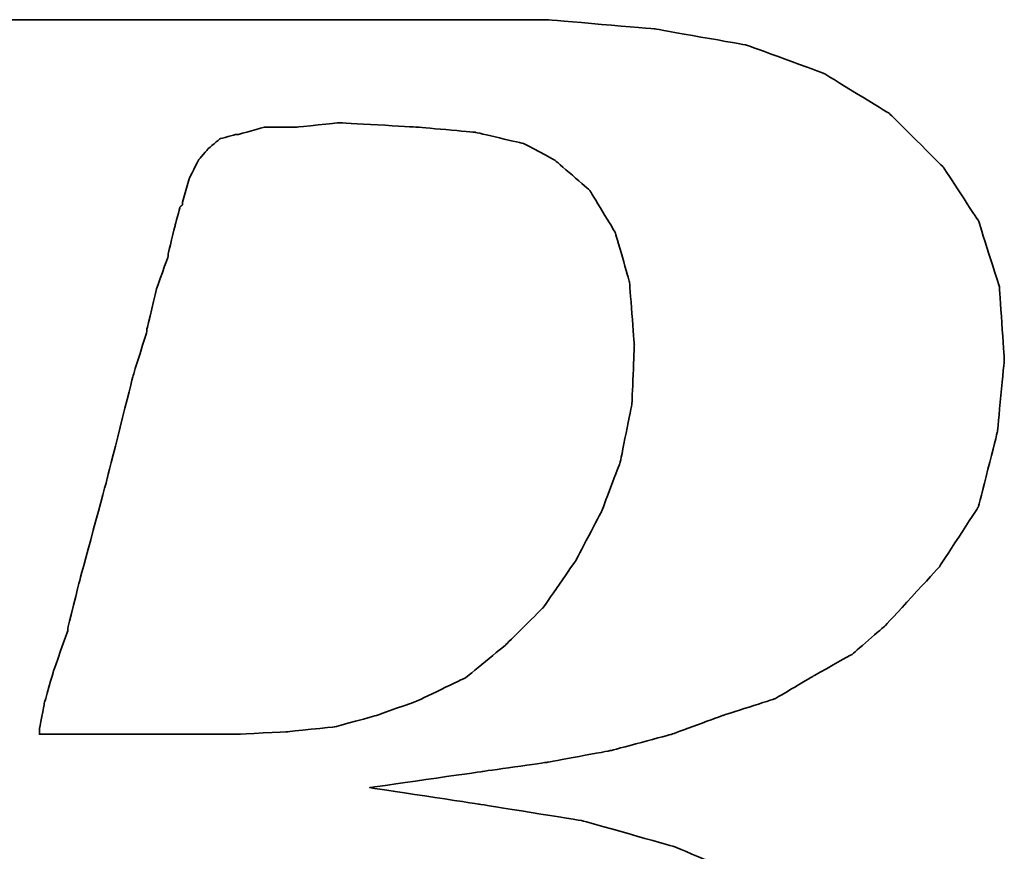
# Model space of a CAD drawing. Header units: millimetres. Extents: x 583 to 833, y 416 to 616.
# Tile 32 of 56: x 795.711 to 796.701, y 533.629 to 534.464. Entities that reach past the tile are written whole.
import ezdxf

# ---------------------------------------------------------------- set-up
doc = ezdxf.new("R2010")
doc.units = ezdxf.units.MM
doc.header["$LTSCALE"] = 0.1
doc.layers.add('CHA', color=7, linetype='CONTINUOUS')
doc.layers.add('layer 1', color=7, linetype='CONTINUOUS')

# ---------------------------------------------------------------- blocks, each defined once
blk = doc.blocks.new('TBI MOTION logo(完整正式版)')
at = {"layer": 'layer 1', "color": 22, "lineweight": 35}
for points, knots in [([(-64.65375, -6.86375), (-64.65375, -6.86375), (-64.84375, -7.29625), (-64.84375, -7.29625), (-64.84375, -7.29625), (-64.84375, -7.29625), (-64.86875, -7.34375), (-64.86875, -7.34375), (-64.86875, -7.34375), (-64.86875, -7.34375), (-64.86875, -7.36875), (-64.86875, -7.36875), (-64.86875, -7.36875), (-64.86875, -7.36875), (-65.15375, -7.65375), (-65.15375, -7.65375), (-65.15375, -7.65375), (-65.15375, -7.65375), (-65.17875, -7.65375), (-65.17875, -7.65375), (-65.17875, -7.65375), (-65.17875, -7.65375), (-65.20375, -7.67875), (-65.20375, -7.67875), (-65.20375, -7.67875), (-65.20375, -7.67875), (-65.58875, -7.87125), (-65.58875, -7.87125), (-65.58875, -7.87125), (-65.58875, -7.87125), (-65.63375, -7.87125), (-65.63375, -7.87125), (-65.63375, -7.87125), (-65.63375, -7.87125), (-65.65875, -7.89375), (-65.65875, -7.89375), (-65.65875, -7.89375), (-65.65875, -7.89375), (-66.09375, -7.94375), (-66.09375, -7.94375), (-66.09375, -7.94375), (-66.09375, -7.94375), (-66.11375, -7.94375), (-66.11375, -7.94375), (-66.11375, -7.94375), (-66.11375, -7.94375), (-66.16375, -7.94375), (-66.16375, -7.94375), (-66.16375, -7.94375), (-66.16375, -7.94375), (-66.30875, -7.94375), (-66.30875, -7.94375), (-66.30875, -7.94375), (-66.30875, -7.94375), (-66.69375, -7.94375), (-66.69375, -7.94375), (-66.69375, -7.94375), (-66.69375, -7.94375), (-67.07375, -7.94375), (-67.07375, -7.94375), (-67.07375, -7.94375), (-67.07375, -7.94375), (-67.12375, -7.94375), (-67.12375, -7.94375), (-67.12375, -7.94375), (-67.12375, -7.94375), (-67.12375, -7.96625), (-67.12375, -7.96625), (-67.12375, -7.96625), (-67.12375, -7.96625), (-67.14875, -7.99125), (-67.14875, -7.99125), (-67.14875, -7.99125), (-67.14875, -7.99125), (-67.24375, -8.34875), (-67.24375, -8.34875), (-67.24375, -8.34875), (-67.24375, -8.34875), (-67.31375, -8.68625), (-67.31375, -8.68625), (-67.31375, -8.68625), (-67.31375, -8.68625), (-67.26875, -8.68625), (-67.26875, -8.68625), (-67.26875, -8.68625), (-67.26875, -8.68625), (-67.07375, -8.68625), (-67.07375, -8.68625), (-67.07375, -8.68625), (-67.07375, -8.68625), (-66.54875, -8.68625), (-66.54875, -8.68625), (-66.54875, -8.68625), (-66.54875, -8.68625), (-65.82625, -8.68625), (-65.82625, -8.68625), (-65.82625, -8.68625), (-65.82625, -8.68625), (-65.01375, -8.68625), (-65.01375, -8.68625), (-65.01375, -8.68625), (-65.01375, -8.68625), (-64.05375, -8.68625), (-64.05375, -8.68625), (-64.05375, -8.68625), (-64.05375, -8.68625), (-62.08375, -8.68625), (-62.08375, -8.68625), (-62.08375, -8.68625), (-62.08375, -8.68625), (-60.06875, -8.68625), (-60.06875, -8.68625), (-60.06875, -8.68625), (-60.06875, -8.68625), (-59.10875, -8.68625), (-59.10875, -8.68625), (-59.10875, -8.68625), (-59.10875, -8.68625), (-58.29375, -8.68625), (-58.29375, -8.68625), (-58.29375, -8.68625), (-58.29375, -8.68625), (-57.57375, -8.68625), (-57.57375, -8.68625), (-57.57375, -8.68625), (-57.57375, -8.68625), (-57.04875, -8.68625), (-57.04875, -8.68625), (-57.04875, -8.68625), (-57.04875, -8.68625), (-56.85375, -8.68625), (-56.85375, -8.68625), (-56.85375, -8.68625), (-56.85375, -8.68625), (-56.70875, -8.68625), (-56.70875, -8.68625), (-56.70875, -8.68625), (-56.70875, -8.68625), (-56.61375, -8.68625), (-56.61375, -8.68625), (-56.61375, -8.68625), (-56.61375, -8.68625), (-56.56875, -8.68625), (-56.56875, -8.68625), (-56.56875, -8.68625), (-56.56875, -8.68625), (-55.65375, -8.63875), (-55.65375, -8.63875), (-55.65375, -8.63875), (-55.65375, -8.63875), (-54.76875, -8.51875), (-54.76875, -8.51875), (-54.76875, -8.51875), (-54.76875, -8.51875), (-53.90375, -8.30375), (-53.90375, -8.30375), (-53.90375, -8.30375), (-53.90375, -8.30375), (-53.08875, -8.03875), (-53.08875, -8.03875), (-53.08875, -8.03875), (-53.08875, -8.03875), (-52.34375, -7.65375), (-52.34375, -7.65375), (-52.34375, -7.65375), (-52.34375, -7.65375), (-51.69875, -7.29625), (-51.69875, -7.29625), (-51.69875, -7.29625), (-51.69875, -7.29625), (-51.21875, -6.91125), (-51.21875, -6.91125), (-51.21875, -6.91125), (-51.21875, -6.91125), (-50.83375, -6.50375), (-50.83375, -6.50375), (-50.83375, -6.50375), (-50.83375, -6.50375), (-50.44875, -5.94875), (-50.44875, -5.94875), (-50.44875, -5.94875), (-50.44875, -5.94875), (-50.13875, -5.30375), (-50.13875, -5.30375), (-50.13875, -5.30375), (-50.13875, -5.30375), (-49.99375, -4.65375), (-49.99375, -4.65375), (-49.99375, -4.65375), (-49.99375, -4.65375), (-49.92375, -3.98375), (-49.92375, -3.98375), (-49.92375, -3.98375), (-49.92375, -3.98375), (-49.99375, -3.19374), (-49.99375, -3.19374), (-49.99375, -3.19374), (-49.99375, -3.19374), (-50.23374, -2.44874), (-50.23374, -2.44874), (-50.23374, -2.44874), (-50.23374, -2.44874), (-50.59375, -1.87374), (-50.59375, -1.87374), (-50.59375, -1.87374), (-50.59375, -1.87374), (-51.09875, -1.31874), (-51.09875, -1.31874), (-51.09875, -1.31874), (-51.09875, -1.31874), (-51.74375, -0.81875), (-51.74375, -0.81875), (-51.74375, -0.81875), (-51.74375, -0.81875), (-52.53875, -0.48125), (-52.53875, -0.48125), (-52.53875, -0.48125), (-52.53875, -0.48125), (-53.47375, -0.21875), (-53.47375, -0.21875), (-53.47375, -0.21875), (-53.47375, -0.21875), (-54.52875, -0.04874), (-54.52875, -0.04874), (-54.52875, -0.04874), (-54.52875, -0.04874), (-55.65375, 0.12125), (-55.65375, 0.12125), (-55.65375, 0.12125), (-55.65375, 0.12125), (-54.50375, 0.28624), (-54.50375, 0.28624), (-54.50375, 0.28624), (-54.50375, 0.28624), (-53.83375, 0.38124), (-53.83375, 0.38124), (-53.83375, 0.38124), (-53.83375, 0.38124), (-53.18375, 0.50125), (-53.18375, 0.50125), (-53.18375, 0.50125), (-53.18375, 0.50125), (-52.55875, 0.66874), (-52.55875, 0.66874), (-52.55875, 0.66874), (-52.55875, 0.66874), (-52.03375, 0.86124), (-52.03375, 0.86124), (-52.03375, 0.86124), (-52.03375, 0.86124), (-51.50374, 1.03124), (-51.50374, 1.03124), (-51.50374, 1.03124), (-51.50374, 1.03124), (-51.09875, 1.27125), (-51.09875, 1.27125), (-51.09875, 1.27125), (-51.09875, 1.27125), (-50.71375, 1.48624), (-50.71375, 1.48624), (-50.71375, 1.48624), (-50.71375, 1.48624), (-50.37625, 1.77625), (-50.37625, 1.77625), (-50.37625, 1.77625), (-50.37625, 1.77625), (-49.82375, 2.37625), (-49.82375, 2.37625), (-49.82375, 2.37625), (-49.82375, 2.37625), (-49.41875, 2.99625), (-49.41875, 2.99625), (-49.41875, 2.99625), (-49.41875, 2.99625), (-49.22375, 3.76625), (-49.22375, 3.76625), (-49.22375, 3.76625), (-49.22375, 3.76625), (-49.15375, 4.50874), (-49.15375, 4.50874), (-49.15375, 4.50874), (-49.15375, 4.50874), (-49.20375, 5.25125), (-49.20375, 5.25125), (-49.20375, 5.25125), (-49.20375, 5.25125), (-49.41875, 5.92625), (-49.41875, 5.92625), (-49.41875, 5.92625), (-49.41875, 5.92625), (-49.77875, 6.47625), (-49.77875, 6.47625), (-49.77875, 6.47625), (-49.77875, 6.47625), (-50.33125, 7.02624), (-50.33125, 7.02624), (-50.33125, 7.02624), (-50.33125, 7.02624), (-51.00125, 7.43625), (-51.00125, 7.43625), (-51.00125, 7.43625), (-51.00125, 7.43625), (-51.79375, 7.72625), (-51.79375, 7.72625), (-51.79375, 7.72625), (-51.79375, 7.72625), (-52.72875, 7.89124), (-52.72875, 7.89124), (-52.72875, 7.89124), (-52.72875, 7.89124), (-53.83375, 7.98625), (-53.83375, 7.98625), (-53.83375, 7.98625), (-53.83375, 7.98625), (-53.92875, 7.98625), (-53.92875, 7.98625), (-53.92875, 7.98625), (-53.92875, 7.98625), (-54.26375, 7.98625), (-54.26375, 7.98625), (-54.26375, 7.98625), (-54.26375, 7.98625), (-54.74375, 7.98625), (-54.74375, 7.98625), (-54.74375, 7.98625), (-54.74375, 7.98625), (-55.36875, 7.98625), (-55.36875, 7.98625), (-55.36875, 7.98625), (-55.36875, 7.98625), (-56.13375, 7.98625), (-56.13375, 7.98625), (-56.13375, 7.98625), (-56.13375, 7.98625), (-56.94875, 7.98625), (-56.94875, 7.98625), (-56.94875, 7.98625), (-56.94875, 7.98625), (-58.77625, 7.98625), (-58.77625, 7.98625), (-58.77625, 7.98625), (-58.77625, 7.98625), (-60.59875, 7.98625), (-60.59875, 7.98625), (-60.59875, 7.98625), (-60.59875, 7.98625), (-61.41375, 7.98625), (-61.41375, 7.98625), (-61.41375, 7.98625), (-61.41375, 7.98625), (-62.17875, 7.98625), (-62.17875, 7.98625), (-62.17875, 7.98625), (-62.17875, 7.98625), (-62.80375, 7.98625), (-62.80375, 7.98625), (-62.80375, 7.98625), (-62.80375, 7.98625), (-63.30625, 7.98625), (-63.30625, 7.98625), (-63.30625, 7.98625), (-63.30625, 7.98625), (-63.57375, 7.98625), (-63.57375, 7.98625), (-63.57375, 7.98625), (-63.57375, 7.98625), (-63.57375, 7.96375), (-63.57375, 7.96375), (-63.57375, 7.96375), (-63.57375, 7.96375), (-63.59875, 7.94125), (-63.59875, 7.94125), (-63.59875, 7.94125), (-63.59875, 7.94125), (-63.69375, 7.55625), (-63.69375, 7.55625), (-63.69375, 7.55625), (-63.69375, 7.55625), (-63.76375, 7.24624), (-63.76375, 7.24624), (-63.76375, 7.24624), (-63.76375, 7.24624), (-63.23875, 7.24624), (-63.23875, 7.24624), (-63.23875, 7.24624), (-63.23875, 7.24624), (-62.75875, 7.24624), (-62.75875, 7.24624), (-62.75875, 7.24624), (-62.75875, 7.24624), (-62.61125, 7.24624), (-62.61125, 7.24624), (-62.61125, 7.24624), (-62.61125, 7.24624), (-62.56625, 7.24624), (-62.56625, 7.24624), (-62.56625, 7.24624), (-62.56625, 7.24624), (-62.22875, 7.24624), (-62.22875, 7.24624), (-62.22875, 7.24624), (-62.22875, 7.24624), (-62.20375, 7.24624), (-62.20375, 7.24624), (-62.20375, 7.24624), (-62.20375, 7.24624), (-62.17875, 7.21875), (-62.17875, 7.21875), (-62.17875, 7.21875), (-62.17875, 7.21875), (-61.96375, 7.17125), (-61.96375, 7.17125), (-61.96375, 7.17125), (-61.96375, 7.17125), (-61.72375, 7.12624), (-61.72375, 7.12624), (-61.72375, 7.12624), (-61.72375, 7.12624), (-61.70375, 7.12624), (-61.70375, 7.12624), (-61.70375, 7.12624), (-61.70375, 7.12624), (-61.55875, 7.07624), (-61.55875, 7.07624), (-61.55875, 7.07624), (-61.55875, 7.07624), (-61.50875, 7.07624), (-61.50875, 7.07624), (-61.50875, 7.07624), (-61.50875, 7.07624), (-61.48375, 7.02624), (-61.48375, 7.02624), (-61.48375, 7.02624), (-61.48375, 7.02624), (-61.31875, 6.83375), (-61.31875, 6.83375), (-61.31875, 6.83375), (-61.31875, 6.83375), (-61.29375, 6.81125), (-61.29375, 6.81125), (-61.29375, 6.81125), (-61.29375, 6.81125), (-61.29375, 6.78625), (-61.29375, 6.78625), (-61.29375, 6.78625), (-61.29375, 6.78625), (-61.19875, 6.50124), (-61.19875, 6.50124), (-61.19875, 6.50124), (-61.19875, 6.50124), (-61.17375, 6.45124), (-61.17375, 6.45124), (-61.17375, 6.45124), (-61.17375, 6.45124), (-61.19875, 6.40625), (-61.19875, 6.40625), (-61.19875, 6.40625), (-61.19875, 6.40625), (-61.26875, 5.99624), (-61.26875, 5.99624), (-61.26875, 5.99624), (-61.26875, 5.99624), (-61.26875, 5.85125), (-61.26875, 5.85125), (-61.26875, 5.85125), (-61.26875, 5.85125), (-61.26875, 5.82625), (-61.26875, 5.82625), (-61.26875, 5.82625), (-61.26875, 5.82625), (-61.29375, 5.80625), (-61.29375, 5.80625), (-61.29375, 5.80625), (-61.29375, 5.80625), (-61.34125, 5.66125), (-61.34125, 5.66125), (-61.34125, 5.66125), (-61.34125, 5.66125), (-61.41375, 5.44625), (-61.41375, 5.44625), (-61.41375, 5.44625), (-61.41375, 5.44625), (-61.48375, 5.15625), (-61.48375, 5.15625), (-61.48375, 5.15625), (-61.48375, 5.15625), (-61.58375, 4.82124), (-61.58375, 4.82124), (-61.58375, 4.82124), (-61.58375, 4.82124), (-61.79875, 4.00375), (-61.79875, 4.00375), (-61.79875, 4.00375), (-61.79875, 4.00375), (-62.05875, 2.99625), (-62.05875, 2.99625), (-62.05875, 2.99625), (-62.05875, 2.99625), (-62.34875, 1.91625), (-62.34875, 1.91625), (-62.34875, 1.91625), (-62.34875, 1.91625), (-62.97375, -0.41124), (-62.97375, -0.41124), (-62.97375, -0.41124), (-62.97375, -0.41124), (-63.59875, -2.75875), (-63.59875, -2.75875), (-63.59875, -2.75875), (-63.59875, -2.75875), (-63.88375, -3.86374), (-63.88375, -3.86374), (-63.88375, -3.86374), (-63.88375, -3.86374), (-64.14875, -4.82374), (-64.14875, -4.82374), (-64.14875, -4.82374), (-64.14875, -4.82374), (-64.36375, -5.64125), (-64.36375, -5.64125), (-64.36375, -5.64125), (-64.36375, -5.64125), (-64.43625, -5.97625), (-64.43625, -5.97625), (-64.43625, -5.97625), (-64.43625, -5.97625), (-64.50875, -6.28625), (-64.50875, -6.28625), (-64.50875, -6.28625), (-64.50875, -6.28625), (-64.50875, -6.30875), (-64.50875, -6.30875), (-64.50875, -6.30875), (-64.50875, -6.30875), (-64.57875, -6.50375), (-64.57875, -6.50375), (-64.57875, -6.50375), (-64.57875, -6.50375), (-64.62875, -6.69625), (-64.62875, -6.69625), (-64.62875, -6.69625), (-64.62875, -6.69625), (-64.62875, -6.76875), (-64.62875, -6.76875), (-64.62875, -6.76875), (-64.62875, -6.76875), (-64.62875, -6.81375), (-64.62875, -6.81375), (-64.62875, -6.81375), (-64.62875, -6.81375), (-64.62875, -6.83875), (-64.62875, -6.83875), (-64.62875, -6.83875), (-64.62875, -6.83875), (-64.65375, -6.86375), (-64.65375, -6.86375)], [0, 0, 0, 0, 0.00719424, 0.00719424, 0.00719424, 0.00719425, 0.01438849, 0.01438849, 0.01438849, 0.0143885, 0.02158273, 0.02158273, 0.02158273, 0.02158274, 0.02877698, 0.02877698, 0.02877698, 0.02877699, 0.03597122, 0.03597122, 0.03597122, 0.03597123, 0.04316547, 0.04316547, 0.04316547, 0.04316548, 0.05035971, 0.05035971, 0.05035971, 0.05035972, 0.05755396, 0.05755396, 0.05755396, 0.05755397, 0.0647482, 0.0647482, 0.0647482, 0.06474821, 0.07194245, 0.07194245, 0.07194245, 0.07194246, 0.07913669, 0.07913669, 0.07913669, 0.0791367, 0.08633094, 0.08633094, 0.08633094, 0.08633095, 0.09352518, 0.09352518, 0.09352518, 0.09352519, 0.10071942, 0.10071942, 0.10071942, 0.10071943, 0.10791367, 0.10791367, 0.10791367, 0.10791368, 0.11510791, 0.11510791, 0.11510791, 0.11510792, 0.12230216, 0.12230216, 0.12230216, 0.12230217, 0.1294964, 0.1294964, 0.1294964, 0.12949641, 0.13669065, 0.13669065, 0.13669065, 0.13669066, 0.14388489, 0.14388489, 0.14388489, 0.1438849, 0.15107914, 0.15107914, 0.15107914, 0.15107915, 0.15827338, 0.15827338, 0.15827338, 0.15827339, 0.16546763, 0.16546763, 0.16546763, 0.16546764, 0.17266187, 0.17266187, 0.17266187, 0.17266188, 0.17985612, 0.17985612, 0.17985612, 0.17985613, 0.18705036, 0.18705036, 0.18705036, 0.18705037, 0.1942446, 0.1942446, 0.1942446, 0.19424461, 0.20143885, 0.20143885, 0.20143885, 0.20143886, 0.20863309, 0.20863309, 0.20863309, 0.2086331, 0.21582734, 0.21582734, 0.21582734, 0.21582735, 0.22302158, 0.22302158, 0.22302158, 0.22302159, 0.23021583, 0.23021583, 0.23021583, 0.23021584, 0.23741007, 0.23741007, 0.23741007, 0.23741008, 0.24460432, 0.24460432, 0.24460432, 0.24460433, 0.25179856, 0.25179856, 0.25179856, 0.25179857, 0.25899281, 0.25899281, 0.25899281, 0.25899282, 0.26618705, 0.26618705, 0.26618705, 0.26618706, 0.27338129, 0.27338129, 0.27338129, 0.2733813, 0.28057554, 0.28057554, 0.28057554, 0.28057555, 0.28776978, 0.28776978, 0.28776978, 0.28776979, 0.29496403, 0.29496403, 0.29496403, 0.29496404, 0.30215827, 0.30215827, 0.30215827, 0.30215828, 0.30935252, 0.30935252, 0.30935252, 0.30935253, 0.31654676, 0.31654676, 0.31654676, 0.31654677, 0.32374101, 0.32374101, 0.32374101, 0.32374102, 0.33093525, 0.33093525, 0.33093525, 0.33093526, 0.3381295, 0.3381295, 0.3381295, 0.33812951, 0.34532374, 0.34532374, 0.34532374, 0.34532375, 0.35251799, 0.35251799, 0.35251799, 0.352518, 0.35971223, 0.35971223, 0.35971223, 0.35971224, 0.36690647, 0.36690647, 0.36690647, 0.36690648, 0.37410072, 0.37410072, 0.37410072, 0.37410073, 0.38129496, 0.38129496, 0.38129496, 0.38129497, 0.38848921, 0.38848921, 0.38848921, 0.38848922, 0.39568345, 0.39568345, 0.39568345, 0.39568346, 0.4028777, 0.4028777, 0.4028777, 0.40287771, 0.41007194, 0.41007194, 0.41007194, 0.41007195, 0.41726619, 0.41726619, 0.41726619, 0.4172662, 0.42446043, 0.42446043, 0.42446043, 0.42446044, 0.43165468, 0.43165468, 0.43165468, 0.43165469, 0.43884892, 0.43884892, 0.43884892, 0.43884893, 0.44604317, 0.44604317, 0.44604317, 0.44604318, 0.45323741, 0.45323741, 0.45323741, 0.45323742, 0.46043165, 0.46043165, 0.46043165, 0.46043166, 0.4676259, 0.4676259, 0.4676259, 0.46762591, 0.47482014, 0.47482014, 0.47482014, 0.47482015, 0.48201439, 0.48201439, 0.48201439, 0.4820144, 0.48920863, 0.48920863, 0.48920863, 0.48920864, 0.49640288, 0.49640288, 0.49640288, 0.49640289, 0.50359712, 0.50359712, 0.50359712, 0.50359713, 0.51079137, 0.51079137, 0.51079137, 0.51079138, 0.51798561, 0.51798561, 0.51798561, 0.51798562, 0.52517986, 0.52517986, 0.52517986, 0.52517987, 0.5323741, 0.5323741, 0.5323741, 0.53237411, 0.53956835, 0.53956835, 0.53956835, 0.53956836, 0.54676259, 0.54676259, 0.54676259, 0.5467626, 0.55395683, 0.55395683, 0.55395683, 0.55395684, 0.56115108, 0.56115108, 0.56115108, 0.56115109, 0.56834532, 0.56834532, 0.56834532, 0.56834533, 0.57553957, 0.57553957, 0.57553957, 0.57553958, 0.58273381, 0.58273381, 0.58273381, 0.58273382, 0.58992806, 0.58992806, 0.58992806, 0.58992807, 0.5971223, 0.5971223, 0.5971223, 0.59712231, 0.60431655, 0.60431655, 0.60431655, 0.60431656, 0.61151079, 0.61151079, 0.61151079, 0.6115108, 0.61870504, 0.61870504, 0.61870504, 0.61870505, 0.62589928, 0.62589928, 0.62589928, 0.62589929, 0.63309353, 0.63309353, 0.63309353, 0.63309354, 0.64028777, 0.64028777, 0.64028777, 0.64028778, 0.64748201, 0.64748201, 0.64748201, 0.64748202, 0.65467626, 0.65467626, 0.65467626, 0.65467627, 0.6618705, 0.6618705, 0.6618705, 0.66187051, 0.66906475, 0.66906475, 0.66906475, 0.66906476, 0.67625899, 0.67625899, 0.67625899, 0.676259, 0.68345324, 0.68345324, 0.68345324, 0.68345325, 0.69064748, 0.69064748, 0.69064748, 0.69064749, 0.69784173, 0.69784173, 0.69784173, 0.69784174, 0.70503597, 0.70503597, 0.70503597, 0.70503598, 0.71223022, 0.71223022, 0.71223022, 0.71223023, 0.71942446, 0.71942446, 0.71942446, 0.71942447, 0.72661871, 0.72661871, 0.72661871, 0.72661872, 0.73381295, 0.73381295, 0.73381295, 0.73381296, 0.74100719, 0.74100719, 0.74100719, 0.7410072, 0.74820144, 0.74820144, 0.74820144, 0.74820145, 0.75539568, 0.75539568, 0.75539568, 0.75539569, 0.76258993, 0.76258993, 0.76258993, 0.76258994, 0.76978417, 0.76978417, 0.76978417, 0.76978418, 0.77697842, 0.77697842, 0.77697842, 0.77697843, 0.78417266, 0.78417266, 0.78417266, 0.78417267, 0.79136691, 0.79136691, 0.79136691, 0.79136692, 0.79856115, 0.79856115, 0.79856115, 0.79856116, 0.8057554, 0.8057554, 0.8057554, 0.80575541, 0.81294964, 0.81294964, 0.81294964, 0.81294965, 0.82014388, 0.82014388, 0.82014388, 0.82014389, 0.82733813, 0.82733813, 0.82733813, 0.82733814, 0.83453237, 0.83453237, 0.83453237, 0.83453238, 0.84172662, 0.84172662, 0.84172662, 0.84172663, 0.84892086, 0.84892086, 0.84892086, 0.84892087, 0.85611511, 0.85611511, 0.85611511, 0.85611512, 0.86330935, 0.86330935, 0.86330935, 0.86330936, 0.8705036, 0.8705036, 0.8705036, 0.87050361, 0.87769784, 0.87769784, 0.87769784, 0.87769785, 0.88489209, 0.88489209, 0.88489209, 0.8848921, 0.89208633, 0.89208633, 0.89208633, 0.89208634, 0.89928058, 0.89928058, 0.89928058, 0.89928059, 0.90647482, 0.90647482, 0.90647482, 0.90647483, 0.91366906, 0.91366906, 0.91366906, 0.91366907, 0.92086331, 0.92086331, 0.92086331, 0.92086332, 0.92805755, 0.92805755, 0.92805755, 0.92805756, 0.9352518, 0.9352518, 0.9352518, 0.93525181, 0.94244604, 0.94244604, 0.94244604, 0.94244605, 0.94964029, 0.94964029, 0.94964029, 0.9496403, 0.95683453, 0.95683453, 0.95683453, 0.95683454, 0.96402878, 0.96402878, 0.96402878, 0.96402879, 0.97122302, 0.97122302, 0.97122302, 0.97122303, 0.97841727, 0.97841727, 0.97841727, 0.97841728, 0.98561151, 0.98561151, 0.98561151, 0.98561152, 0.99280576, 0.99280576, 0.99280576, 0.99280577, 1, 1, 1, 1]), ([(-57.50375, 6.35625), (-57.50375, 6.35625), (-57.57375, 6.11625), (-57.57375, 6.11625), (-57.57375, 6.11625), (-57.57375, 6.11625), (-57.57375, 6.09125), (-57.57375, 6.09125), (-57.57375, 6.09125), (-57.57375, 6.09125), (-57.59875, 6.06625), (-57.59875, 6.06625), (-57.59875, 6.06625), (-57.59875, 6.06625), (-57.64875, 5.87625), (-57.64875, 5.87625), (-57.64875, 5.87625), (-57.64875, 5.87625), (-57.71875, 5.58875), (-57.71875, 5.58875), (-57.71875, 5.58875), (-57.71875, 5.58875), (-57.71875, 5.56625), (-57.71875, 5.56625), (-57.71875, 5.56625), (-57.71875, 5.56625), (-57.83875, 5.23125), (-57.83875, 5.23125), (-57.83875, 5.23125), (-57.83875, 5.23125), (-57.93625, 4.82124), (-57.93625, 4.82124), (-57.93625, 4.82124), (-57.93625, 4.82124), (-57.93625, 4.79624), (-57.93625, 4.79624), (-57.93625, 4.79624), (-57.93625, 4.79624), (-58.07875, 4.34125), (-58.07875, 4.34125), (-58.07875, 4.34125), (-58.07875, 4.34125), (-58.34375, 3.28625), (-58.34375, 3.28625), (-58.34375, 3.28625), (-58.34375, 3.28625), (-58.62875, 2.23124), (-58.62875, 2.23124), (-58.62875, 2.23124), (-58.62875, 2.23124), (-58.74875, 1.75125), (-58.74875, 1.75125), (-58.74875, 1.75125), (-58.74875, 1.75125), (-58.74875, 1.72625), (-58.74875, 1.72625), (-58.74875, 1.72625), (-58.74875, 1.72625), (-58.89375, 1.31625), (-58.89375, 1.31625), (-58.89375, 1.31625), (-58.89375, 1.31625), (-58.98875, 0.98124), (-58.98875, 0.98124), (-58.98875, 0.98124), (-58.98875, 0.98124), (-59.03875, 0.71625), (-59.03875, 0.71625), (-59.03875, 0.71625), (-59.03875, 0.71625), (-59.03875, 0.66874), (-59.03875, 0.66874), (-59.03875, 0.66874), (-59.03875, 0.66874), (-58.91875, 0.66874), (-58.91875, 0.66874), (-58.91875, 0.66874), (-58.91875, 0.66874), (-58.53375, 0.66874), (-58.53375, 0.66874), (-58.53375, 0.66874), (-58.53375, 0.66874), (-58.10375, 0.66874), (-58.10375, 0.66874), (-58.10375, 0.66874), (-58.10375, 0.66874), (-57.66875, 0.66874), (-57.66875, 0.66874), (-57.66875, 0.66874), (-57.66875, 0.66874), (-57.33375, 0.66874), (-57.33375, 0.66874), (-57.33375, 0.66874), (-57.33375, 0.66874), (-57.09375, 0.66874), (-57.09375, 0.66874), (-57.09375, 0.66874), (-57.09375, 0.66874), (-56.99875, 0.66874), (-56.99875, 0.66874), (-56.99875, 0.66874), (-56.99875, 0.66874), (-56.49375, 0.69374), (-56.49375, 0.69374), (-56.49375, 0.69374), (-56.49375, 0.69374), (-56.01375, 0.74374), (-56.01375, 0.74374), (-56.01375, 0.74374), (-56.01375, 0.74374), (-55.58375, 0.86124), (-55.58375, 0.86124), (-55.58375, 0.86124), (-55.58375, 0.86124), (-55.17375, 1.00624), (-55.17375, 1.00624), (-55.17375, 1.00624), (-55.17375, 1.00624), (-54.67375, 1.24625), (-54.67375, 1.24625), (-54.67375, 1.24625), (-54.67375, 1.24625), (-54.26375, 1.58124), (-54.26375, 1.58124), (-54.26375, 1.58124), (-54.26375, 1.58124), (-53.87875, 1.96374), (-53.87875, 1.96374), (-53.87875, 1.96374), (-53.87875, 1.96374), (-53.54375, 2.44625), (-53.54375, 2.44625), (-53.54375, 2.44625), (-53.54375, 2.44625), (-53.27875, 2.95125), (-53.27875, 2.95125), (-53.27875, 2.95125), (-53.27875, 2.95125), (-53.08875, 3.45124), (-53.08875, 3.45124), (-53.08875, 3.45124), (-53.08875, 3.45124), (-52.96875, 4.05124), (-52.96875, 4.05124), (-52.96875, 4.05124), (-52.96875, 4.05124), (-52.94375, 4.65125), (-52.94375, 4.65125), (-52.94375, 4.65125), (-52.94375, 4.65125), (-52.99375, 5.30125), (-52.99375, 5.30125), (-52.99375, 5.30125), (-52.99375, 5.30125), (-53.13875, 5.80625), (-53.13875, 5.80625), (-53.13875, 5.80625), (-53.13875, 5.80625), (-53.39875, 6.23625), (-53.39875, 6.23625), (-53.39875, 6.23625), (-53.39875, 6.23625), (-53.75875, 6.54875), (-53.75875, 6.54875), (-53.75875, 6.54875), (-53.75875, 6.54875), (-54.07375, 6.71625), (-54.07375, 6.71625), (-54.07375, 6.71625), (-54.07375, 6.71625), (-54.57375, 6.83375), (-54.57375, 6.83375), (-54.57375, 6.83375), (-54.57375, 6.83375), (-55.17375, 6.88625), (-55.17375, 6.88625), (-55.17375, 6.88625), (-55.17375, 6.88625), (-55.96875, 6.93125), (-55.96875, 6.93125), (-55.96875, 6.93125), (-55.96875, 6.93125), (-56.39875, 6.88625), (-56.39875, 6.88625), (-56.39875, 6.88625), (-56.39875, 6.88625), (-56.42125, 6.88625), (-56.42125, 6.88625), (-56.42125, 6.88625), (-56.42125, 6.88625), (-56.73375, 6.88625), (-56.73375, 6.88625), (-56.73375, 6.88625), (-56.73375, 6.88625), (-56.99875, 6.81125), (-56.99875, 6.81125), (-56.99875, 6.81125), (-56.99875, 6.81125), (-57.02375, 6.81125), (-57.02375, 6.81125), (-57.02375, 6.81125), (-57.02375, 6.81125), (-57.18875, 6.76625), (-57.18875, 6.76625), (-57.18875, 6.76625), (-57.18875, 6.76625), (-57.30875, 6.66625), (-57.30875, 6.66625), (-57.30875, 6.66625), (-57.30875, 6.66625), (-57.40875, 6.54875), (-57.40875, 6.54875), (-57.40875, 6.54875), (-57.40875, 6.54875), (-57.50375, 6.35625), (-57.50375, 6.35625)], [0, 0, 0, 0, 0.01851852, 0.01851852, 0.01851852, 0.01851853, 0.03703704, 0.03703704, 0.03703704, 0.03703705, 0.05555556, 0.05555556, 0.05555556, 0.05555557, 0.07407407, 0.07407407, 0.07407407, 0.07407408, 0.09259259, 0.09259259, 0.09259259, 0.0925926, 0.11111111, 0.11111111, 0.11111111, 0.11111112, 0.12962963, 0.12962963, 0.12962963, 0.12962964, 0.14814815, 0.14814815, 0.14814815, 0.14814816, 0.16666667, 0.16666667, 0.16666667, 0.16666668, 0.18518519, 0.18518519, 0.18518519, 0.1851852, 0.2037037, 0.2037037, 0.2037037, 0.20370371, 0.22222222, 0.22222222, 0.22222222, 0.22222223, 0.24074074, 0.24074074, 0.24074074, 0.24074075, 0.25925926, 0.25925926, 0.25925926, 0.25925927, 0.27777778, 0.27777778, 0.27777778, 0.27777779, 0.2962963, 0.2962963, 0.2962963, 0.29629631, 0.31481481, 0.31481481, 0.31481481, 0.31481482, 0.33333333, 0.33333333, 0.33333333, 0.33333334, 0.35185185, 0.35185185, 0.35185185, 0.35185186, 0.37037037, 0.37037037, 0.37037037, 0.37037038, 0.38888889, 0.38888889, 0.38888889, 0.3888889, 0.40740741, 0.40740741, 0.40740741, 0.40740742, 0.42592593, 0.42592593, 0.42592593, 0.42592594, 0.44444444, 0.44444444, 0.44444444, 0.44444445, 0.46296296, 0.46296296, 0.46296296, 0.46296297, 0.48148148, 0.48148148, 0.48148148, 0.48148149, 0.5, 0.5, 0.5, 0.50000001, 0.51851852, 0.51851852, 0.51851852, 0.51851853, 0.53703704, 0.53703704, 0.53703704, 0.53703705, 0.55555556, 0.55555556, 0.55555556, 0.55555557, 0.57407407, 0.57407407, 0.57407407, 0.57407408, 0.59259259, 0.59259259, 0.59259259, 0.5925926, 0.61111111, 0.61111111, 0.61111111, 0.61111112, 0.62962963, 0.62962963, 0.62962963, 0.62962964, 0.64814815, 0.64814815, 0.64814815, 0.64814816, 0.66666667, 0.66666667, 0.66666667, 0.66666668, 0.68518519, 0.68518519, 0.68518519, 0.6851852, 0.7037037, 0.7037037, 0.7037037, 0.70370371, 0.72222222, 0.72222222, 0.72222222, 0.72222223, 0.74074074, 0.74074074, 0.74074074, 0.74074075, 0.75925926, 0.75925926, 0.75925926, 0.75925927, 0.77777778, 0.77777778, 0.77777778, 0.77777779, 0.7962963, 0.7962963, 0.7962963, 0.79629631, 0.81481481, 0.81481481, 0.81481481, 0.81481482, 0.83333333, 0.83333333, 0.83333333, 0.83333334, 0.85185185, 0.85185185, 0.85185185, 0.85185186, 0.87037037, 0.87037037, 0.87037037, 0.87037038, 0.88888889, 0.88888889, 0.88888889, 0.8888889, 0.90740741, 0.90740741, 0.90740741, 0.90740742, 0.92592593, 0.92592593, 0.92592593, 0.92592594, 0.94444444, 0.94444444, 0.94444444, 0.94444445, 0.96296296, 0.96296296, 0.96296296, 0.96296297, 0.98148148, 0.98148148, 0.98148148, 0.98148149, 1, 1, 1, 1])]:
    blk.add_open_spline(points, degree=3, knots=knots, dxfattribs=at)

msp = doc.modelspace()

# ---------------------------------------------------------------- block references
at = {"layer": 'CHA', "color": 0, "xscale": 0.09807710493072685, "yscale": 0.09807710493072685, "zscale": 0.09807710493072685}
msp.add_blockref('TBI MOTION logo(完整正式版)', (801.52142, 533.68081), dxfattribs=at)

doc.saveas('drawing.dxf')
